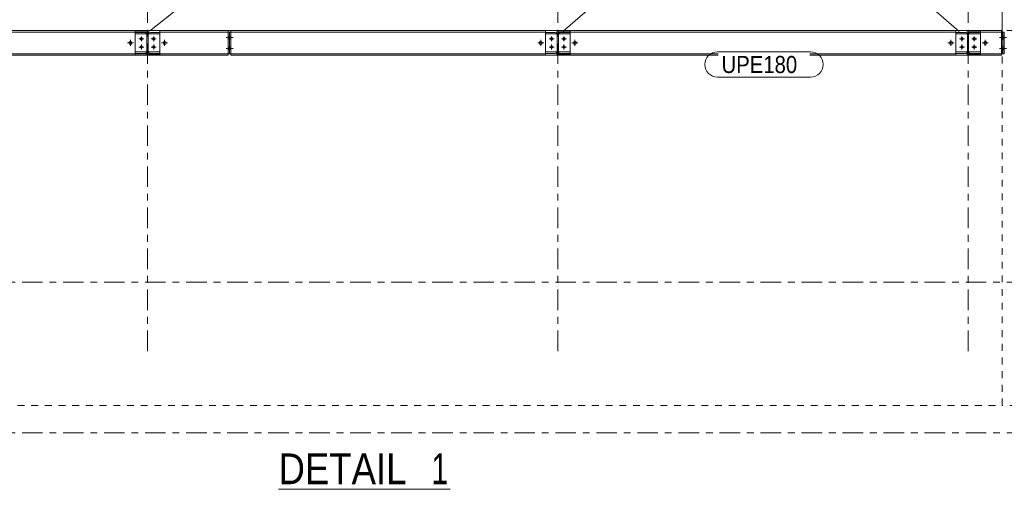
# Model space of a CAD drawing. Header units: millimetres. Extents: x -66 to 775, y -448 to 146.
# Tile 28 of 30: x 519 to 663, y -46 to 22. Entities that reach past the tile are written whole.
import ezdxf

# ---------------------------------------------------------------- set-up
doc = ezdxf.new("R2010")
doc.units = ezdxf.units.MM
for name, pattern in [('XKITLINE00', [0]), ('XKITLINE01', [4, 1, -1, 1, -1]), ('XKITLINE02', [4, 2, -2]), ('XKITLINE03', [6, 3, -1, 1, -1])]:
    doc.linetypes.add(name, pattern=pattern)
for name, color, linetype, lineweight in [('Jiný typ objektu', 7, 'Continuous', 0), ('Mřížka', 4, 'Continuous', 0), ('Prvek', 2, 'Continuous', 0), ('Značka prvku', 2, 'Continuous', 0), ('Šroub', 3, 'Continuous', 0)]:
    doc.layers.add(name, color=color, linetype=linetype, lineweight=lineweight)
doc.styles.add('ARIAL', font='arial.ttf')
doc.styles.add('ARIAL_NARROW', font='ARIALN.TTF')

msp = doc.modelspace()

# ---------------------------------------------------------------- linework, layer by layer
at = {"layer": 'Jiný typ objektu', "color": 6, "linetype": 'XKITLINE00', "lineweight": 0}
msp.add_line((557.17, -46.46), (582.27, -46.46), dxfattribs=at)
at = {"layer": 'Mřížka', "color": 1, "linetype": 'XKITLINE03', "lineweight": 0}
for p, q in [((538.01, -26.25), (538.01, 114.31)), ((598.01, -26.25), (598.01, 114.31)), ((658.01, -26.25), (658.01, 114.31)), ((399.66, 20.61), (752.28, 20.61)), ((399.66, -16.19), (752.28, -16.19)), ((399.66, -38.19), (752.28, -38.19))]:
    msp.add_line(p, q, dxfattribs=at)
at = {"layer": 'Prvek', "color": 7, "linetype": 'XKITLINE01', "lineweight": 0}
for p, q in [((663.01, 86.42), (663.01, 20.4)), ((663.01, 20.4), (663.01, 23.81)), ((663.01, -34.19), (663.01, 17.22)), ((663.01, -34.19), (663.01, 17.22)), ((413.01, -34.19), (663.01, -34.19)), ((727.11, -34.19), (663.01, -34.19))]:
    msp.add_line(p, q, dxfattribs=at)
at = {"layer": 'Prvek', "color": 3, "linetype": 'XKITLINE00', "lineweight": 0}
for p, q in [((479.81, 20.61), (536.21, 20.61)), ((479.81, 20.4), (536.21, 20.4)), ((539.81, 20.61), (536.21, 20.61)), ((536.21, 20.61), (536.21, 20.33)), ((536.21, 20.33), (537.62, 20.33)), ((536.21, 20.13), (536.21, 20.33)), ((537.62, 20.33), (537.74, 20.31)), ((538.28, 20.31), (538.39, 20.33)), ((538.39, 20.33), (539.81, 20.33)), ((539.81, 20.33), (539.81, 20.61)), ((539.81, 20.61), (549.81, 20.61)), ((539.81, 20.4), (549.81, 20.4)), ((539.81, 20.13), (539.81, 20.33)), ((549.81, 20.4), (549.81, 20.61)), ((549.81, 20.4), (550.01, 20.4)), ((549.81, 17.22), (549.81, 20.4)), ((550.01, 17.22), (550.01, 20.4)), ((550.21, 20.4), (550.01, 20.4)), ((550.01, 17.22), (550.01, 20.4)), ((550.21, 20.61), (596.21, 20.61)), ((550.21, 20.4), (550.21, 20.61)), ((550.21, 17.22), (550.21, 20.4)), ((550.21, 20.4), (596.21, 20.4)), ((599.81, 20.61), (596.21, 20.61)), ((596.21, 20.61), (596.21, 20.33)), ((596.21, 20.33), (597.62, 20.33)), ((596.21, 20.13), (596.21, 20.33)), ((597.62, 20.33), (597.74, 20.31)), ((598.28, 20.31), (598.39, 20.33)), ((598.39, 20.33), (599.81, 20.33)), ((656.21, 20.61), (599.81, 20.61)), ((599.81, 20.33), (599.81, 20.61)), ((656.21, 20.4), (599.81, 20.4)), ((599.81, 20.13), (599.81, 20.33)), ((659.81, 20.61), (656.21, 20.61)), ((656.21, 20.61), (656.21, 20.33)), ((656.21, 20.33), (657.62, 20.33)), ((656.21, 20.13), (656.21, 20.33)), ((657.62, 20.33), (657.74, 20.31)), ((658.28, 20.31), (658.39, 20.33)), ((658.39, 20.33), (659.81, 20.33)), ((662.91, 20.61), (659.81, 20.61)), ((659.81, 20.33), (659.81, 20.61)), ((662.91, 20.4), (659.81, 20.4)), ((659.81, 20.13), (659.81, 20.33)), ((662.91, 20.4), (662.91, 20.61)), ((662.91, 17.22), (662.91, 20.4)), ((663.11, 20.4), (662.91, 20.4)), ((663.31, 20.4), (663.11, 20.4)), ((663.11, 20.4), (663.11, 17.22)), ((663.11, 17.22), (663.11, 20.4)), ((663.31, 17.22), (663.31, 20.4)), ((536.21, 20.13), (537.9, 20.13)), ((536.21, 17.49), (536.21, 20.13)), ((537.9, 20.15), (537.92, 20.03)), ((537.92, 17.59), (537.92, 20.03)), ((538.09, 20.03), (538.12, 20.15)), ((538.09, 17.59), (538.09, 20.03)), ((538.11, 20.13), (539.81, 20.13)), ((539.81, 17.49), (539.81, 20.13)), ((596.21, 17.49), (596.21, 20.13)), ((597.9, 20.13), (596.21, 20.13)), ((597.9, 20.15), (597.92, 20.03)), ((597.92, 17.59), (597.92, 20.03)), ((598.09, 20.03), (598.12, 20.15)), ((598.09, 17.59), (598.09, 20.03)), ((599.81, 20.13), (598.11, 20.13)), ((599.81, 20.13), (599.81, 17.49)), ((656.21, 17.49), (656.21, 20.13)), ((657.9, 20.13), (656.21, 20.13)), ((657.9, 20.15), (657.92, 20.03)), ((657.92, 17.59), (657.92, 20.03)), ((658.09, 20.03), (658.12, 20.15)), ((658.09, 17.59), (658.09, 20.03)), ((659.81, 20.13), (658.11, 20.13)), ((659.81, 20.13), (659.81, 17.49)), ((537.9, 17.49), (536.21, 17.49)), ((536.21, 17.29), (536.21, 17.49)), ((537.62, 17.29), (536.21, 17.29)), ((536.21, 17.29), (536.21, 17.01)), ((537.74, 17.32), (537.62, 17.29)), ((537.92, 17.59), (537.9, 17.48)), ((538.12, 17.48), (538.09, 17.59)), ((538.11, 17.49), (539.81, 17.49)), ((538.39, 17.29), (538.28, 17.32)), ((538.39, 17.29), (539.81, 17.29)), ((539.81, 17.29), (539.81, 17.49)), ((539.81, 17.01), (539.81, 17.29)), ((597.9, 17.49), (596.21, 17.49)), ((596.21, 17.29), (596.21, 17.49)), ((597.62, 17.29), (596.21, 17.29)), ((596.21, 17.29), (596.21, 17.01)), ((597.74, 17.32), (597.62, 17.29)), ((597.92, 17.59), (597.9, 17.48)), ((598.12, 17.48), (598.09, 17.59)), ((599.81, 17.49), (598.11, 17.49)), ((598.39, 17.29), (598.28, 17.32)), ((598.39, 17.29), (599.81, 17.29)), ((599.81, 17.29), (599.81, 17.49)), ((599.81, 17.01), (599.81, 17.29)), ((657.9, 17.49), (656.21, 17.49)), ((656.21, 17.29), (656.21, 17.49)), ((657.62, 17.29), (656.21, 17.29)), ((656.21, 17.29), (656.21, 17.01)), ((657.74, 17.32), (657.62, 17.29)), ((657.92, 17.59), (657.9, 17.48)), ((658.12, 17.48), (658.09, 17.59)), ((659.81, 17.49), (658.11, 17.49)), ((658.39, 17.29), (658.28, 17.32)), ((658.39, 17.29), (659.81, 17.29)), ((659.81, 17.29), (659.81, 17.49)), ((659.81, 17.01), (659.81, 17.29)), ((515.27, 17.22), (536.21, 17.22)), ((515.27, 17.01), (536.21, 17.01)), ((536.21, 17.01), (539.81, 17.01)), ((539.81, 17.22), (549.81, 17.22)), ((539.81, 17.01), (549.81, 17.01)), ((549.81, 17.22), (550.01, 17.22)), ((549.81, 17.01), (549.81, 17.22)), ((550.21, 17.22), (550.01, 17.22)), ((550.21, 17.22), (596.21, 17.22)), ((550.21, 17.22), (550.21, 17.01)), ((550.21, 17.01), (596.21, 17.01)), ((596.21, 17.01), (599.81, 17.01)), ((621.46, 17.22), (599.81, 17.22)), ((621.46, 17.01), (599.81, 17.01)), ((656.21, 17.22), (634.88, 17.22)), ((656.21, 17.01), (634.88, 17.01)), ((656.21, 17.01), (659.81, 17.01)), ((662.91, 17.22), (659.81, 17.22)), ((662.91, 17.01), (659.81, 17.01)), ((662.91, 17.01), (662.91, 17.22)), ((663.11, 17.22), (662.91, 17.22)), ((663.31, 17.22), (663.11, 17.22))]:
    msp.add_line(p, q, dxfattribs=at)
at = {"layer": 'Prvek', "color": 7, "linetype": 'XKITLINE02', "lineweight": 0}
for p, q in [((536.21, 20.33), (536.21, 20.61)), ((536.21, 20.61), (539.81, 20.61)), ((536.21, 20.61), (539.81, 20.61)), ((536.21, 20.45), (539.81, 20.45)), ((536.21, 20.33), (536.21, 20.45)), ((536.21, 20.4), (539.81, 20.4)), ((537.62, 20.33), (536.21, 20.33)), ((537.74, 20.31), (537.62, 20.33)), ((537.93, 17.22), (537.93, 20.4)), ((537.93, 20.4), (538.09, 20.4)), ((538.09, 20.4), (538.09, 17.22)), ((538.39, 20.33), (538.28, 20.31)), ((539.81, 20.33), (538.39, 20.33)), ((539.81, 20.61), (539.81, 20.33)), ((539.81, 20.33), (539.81, 20.45)), ((549.81, 17.22), (549.81, 20.4)), ((550.21, 17.22), (550.21, 20.4)), ((599.81, 20.61), (596.21, 20.61)), ((596.21, 20.33), (596.21, 20.61)), ((596.21, 20.61), (599.81, 20.61)), ((599.81, 20.45), (596.21, 20.45)), ((596.21, 20.33), (596.21, 20.45)), ((599.81, 20.4), (596.21, 20.4)), ((597.62, 20.33), (596.21, 20.33)), ((597.74, 20.31), (597.62, 20.33)), ((597.93, 17.22), (597.93, 20.4)), ((597.93, 20.4), (598.09, 20.4)), ((598.09, 20.4), (598.09, 17.22)), ((598.39, 20.33), (598.28, 20.31)), ((599.81, 20.33), (598.39, 20.33)), ((599.81, 20.61), (599.81, 20.33)), ((599.81, 20.33), (599.81, 20.45)), ((659.81, 20.61), (656.21, 20.61)), ((656.21, 20.33), (656.21, 20.61)), ((656.21, 20.61), (659.81, 20.61)), ((659.81, 20.45), (656.21, 20.45)), ((656.21, 20.33), (656.21, 20.45)), ((659.81, 20.4), (656.21, 20.4)), ((657.62, 20.33), (656.21, 20.33)), ((657.74, 20.31), (657.62, 20.33)), ((657.93, 17.22), (657.93, 20.4)), ((657.93, 20.4), (658.09, 20.4)), ((658.09, 20.4), (658.09, 17.22)), ((658.39, 20.33), (658.28, 20.31)), ((659.81, 20.33), (658.39, 20.33)), ((659.81, 20.61), (659.81, 20.33)), ((659.81, 20.33), (659.81, 20.45)), ((662.91, 17.22), (662.91, 20.4)), ((536.21, 17.49), (536.21, 20.13)), ((537.92, 20.03), (537.9, 20.15)), ((537.9, 20.13), (538.11, 20.13)), ((537.92, 17.59), (537.92, 20.03)), ((538.12, 20.15), (538.09, 20.03)), ((538.09, 17.59), (538.09, 20.03)), ((539.81, 17.49), (539.81, 20.13)), ((596.21, 17.49), (596.21, 20.13)), ((597.92, 20.03), (597.9, 20.15)), ((598.11, 20.13), (597.9, 20.13)), ((597.92, 17.59), (597.92, 20.03)), ((598.12, 20.15), (598.09, 20.03)), ((598.09, 17.59), (598.09, 20.03)), ((599.81, 17.49), (599.81, 20.13)), ((656.21, 17.49), (656.21, 20.13)), ((657.92, 20.03), (657.9, 20.15)), ((658.11, 20.13), (657.9, 20.13)), ((657.92, 17.59), (657.92, 20.03)), ((658.12, 20.15), (658.09, 20.03)), ((658.09, 17.59), (658.09, 20.03)), ((659.81, 17.49), (659.81, 20.13)), ((536.21, 17.01), (536.21, 17.29)), ((536.21, 17.29), (537.62, 17.29)), ((536.21, 17.17), (536.21, 17.29)), ((537.62, 17.29), (537.74, 17.32)), ((537.9, 17.48), (537.92, 17.59)), ((537.9, 17.49), (538.11, 17.49)), ((538.09, 17.59), (538.12, 17.48)), ((538.28, 17.32), (538.39, 17.29)), ((538.39, 17.29), (539.81, 17.29)), ((539.81, 17.29), (539.81, 17.01)), ((539.81, 17.29), (539.81, 17.17)), ((596.21, 17.01), (596.21, 17.29)), ((596.21, 17.29), (597.62, 17.29)), ((596.21, 17.17), (596.21, 17.29)), ((597.62, 17.29), (597.74, 17.32)), ((597.9, 17.48), (597.92, 17.59)), ((598.11, 17.49), (597.9, 17.49)), ((598.09, 17.59), (598.12, 17.48)), ((598.28, 17.32), (598.39, 17.29)), ((598.39, 17.29), (599.81, 17.29)), ((599.81, 17.29), (599.81, 17.01)), ((599.81, 17.29), (599.81, 17.17)), ((656.21, 17.01), (656.21, 17.29)), ((656.21, 17.29), (657.62, 17.29)), ((656.21, 17.17), (656.21, 17.29)), ((657.62, 17.29), (657.74, 17.32)), ((657.9, 17.48), (657.92, 17.59)), ((658.11, 17.49), (657.9, 17.49)), ((658.09, 17.59), (658.12, 17.48)), ((658.28, 17.32), (658.39, 17.29)), ((658.39, 17.29), (659.81, 17.29)), ((659.81, 17.29), (659.81, 17.01)), ((659.81, 17.29), (659.81, 17.17)), ((536.21, 17.22), (539.81, 17.22)), ((539.81, 17.17), (536.21, 17.17)), ((539.81, 17.01), (536.21, 17.01)), ((536.21, 17.01), (539.81, 17.01)), ((538.09, 17.22), (537.93, 17.22)), ((599.81, 17.22), (596.21, 17.22)), ((599.81, 17.17), (596.21, 17.17)), ((596.21, 17.01), (599.81, 17.01)), ((599.81, 17.01), (596.21, 17.01)), ((598.09, 17.22), (597.93, 17.22)), ((659.81, 17.22), (656.21, 17.22)), ((659.81, 17.17), (656.21, 17.17)), ((659.81, 17.01), (656.21, 17.01)), ((659.81, 17.01), (656.21, 17.01)), ((658.09, 17.22), (657.93, 17.22))]:
    msp.add_line(p, q, dxfattribs=at)
at = {"layer": 'Prvek', "color": 1, "linetype": 'XKITLINE01', "lineweight": 0}
for p, q in [((663.01, 17.22), (663.01, 20.4)), ((663.01, 20.4), (663.01, 17.22))]:
    msp.add_line(p, q, dxfattribs=at)
at = {"layer": 'Prvek', "color": 7, "linetype": 'XKITLINE02', "lineweight": 0}
for centre, start, end in [((537.62, 20.03), 22.5, 67.5), ((538.39, 20.03), 112.5, 157.5), ((597.62, 20.03), 22.5, 67.5), ((598.39, 20.03), 112.5, 157.5), ((657.62, 20.03), 22.5, 67.5), ((658.39, 20.03), 112.5, 157.5), ((537.62, 17.59), 292.5, 337.5), ((538.39, 17.59), 202.5, 247.5), ((597.62, 17.59), 292.5, 337.5), ((598.39, 17.59), 202.5, 247.5), ((657.62, 17.59), 292.5, 337.5), ((658.39, 17.59), 202.5, 247.5)]:
    msp.add_arc(centre, 0.3, start, end, dxfattribs=at)
at = {"layer": 'Prvek', "color": 3, "linetype": 'XKITLINE00', "lineweight": 0}
for centre, start, end in [((537.62, 20.03), 22.5, 67.5), ((538.39, 20.03), 112.5, 157.5), ((597.62, 20.03), 22.5, 67.5), ((598.39, 20.03), 112.5, 157.5), ((657.62, 20.03), 22.5, 67.5), ((658.39, 20.03), 112.5, 157.5), ((537.62, 17.59), 292.5, 337.5), ((538.39, 17.59), 202.5, 247.5), ((597.62, 17.59), 292.5, 337.5), ((598.39, 17.59), 202.5, 247.5), ((657.62, 17.59), 292.5, 337.5), ((658.39, 17.59), 202.5, 247.5)]:
    msp.add_arc(centre, 0.3, start, end, dxfattribs=at)
at = {"layer": 'Značka prvku', "color": 7, "linetype": 'XKITLINE00', "lineweight": 0}
for p, q in [((598.79, 20.52), (607.15, 27.77)), ((538.32, 20.54), (546.53, 27.07)), ((656.69, 20.5), (649.43, 26.82)), ((621.36, 17.51), (634.98, 17.51)), ((621.36, 13.81), (634.98, 13.81))]:
    msp.add_line(p, q, dxfattribs=at)
for centre, start, end in [((621.36, 15.66), 90, 270), ((634.98, 15.66), 270, 90)]:
    msp.add_arc(centre, 1.85, start, end, dxfattribs=at)
at = {"layer": 'Šroub', "color": 7, "linetype": 'XKITLINE00', "lineweight": 0}
for p, q in [((535.95, 18.81), (535.07, 18.81)), ((535.51, 18.37), (535.51, 19.25)), ((537.47, 19.41), (536.75, 19.41)), ((537.11, 19.05), (537.11, 19.77)), ((539.27, 19.41), (538.55, 19.41)), ((538.91, 19.05), (538.91, 19.77)), ((540.95, 18.81), (540.07, 18.81)), ((540.51, 18.37), (540.51, 19.25)), ((550.51, 19.61), (549.51, 19.61)), ((550.01, 19.79), (549.81, 19.79)), ((550.01, 19.43), (549.81, 19.43)), ((550.21, 19.79), (550.01, 19.79)), ((550.21, 19.43), (550.01, 19.43)), ((595.95, 18.81), (595.07, 18.81)), ((595.51, 18.37), (595.51, 19.25)), ((597.47, 19.41), (596.75, 19.41)), ((597.11, 19.05), (597.11, 19.77)), ((599.27, 19.41), (598.55, 19.41)), ((598.91, 19.05), (598.91, 19.77)), ((600.95, 18.81), (600.07, 18.81)), ((600.51, 18.37), (600.51, 19.25)), ((655.95, 18.81), (655.07, 18.81)), ((655.51, 18.37), (655.51, 19.25)), ((657.47, 19.41), (656.75, 19.41)), ((657.11, 19.05), (657.11, 19.77)), ((659.27, 19.41), (658.55, 19.41)), ((658.91, 19.05), (658.91, 19.77)), ((660.95, 18.81), (660.07, 18.81)), ((660.51, 18.37), (660.51, 19.25)), ((663.61, 19.61), (662.61, 19.61)), ((663.11, 19.79), (662.91, 19.79)), ((663.11, 19.43), (662.91, 19.43)), ((663.31, 19.79), (663.11, 19.79)), ((663.31, 19.43), (663.11, 19.43)), ((537.47, 18.21), (536.75, 18.21)), ((537.11, 17.85), (537.11, 18.57)), ((539.27, 18.21), (538.55, 18.21)), ((538.91, 17.85), (538.91, 18.57)), ((550.51, 18.01), (549.51, 18.01)), ((550.01, 18.19), (549.81, 18.19)), ((550.01, 17.83), (549.81, 17.83)), ((550.21, 18.19), (550.01, 18.19)), ((550.21, 17.83), (550.01, 17.83)), ((597.47, 18.21), (596.75, 18.21)), ((597.11, 17.85), (597.11, 18.57)), ((599.27, 18.21), (598.55, 18.21)), ((598.91, 17.85), (598.91, 18.57)), ((657.47, 18.21), (656.75, 18.21)), ((657.11, 17.85), (657.11, 18.57)), ((659.27, 18.21), (658.55, 18.21)), ((658.91, 17.85), (658.91, 18.57)), ((663.61, 18.01), (662.61, 18.01)), ((663.11, 18.19), (662.91, 18.19)), ((663.11, 17.83), (662.91, 17.83)), ((663.31, 18.19), (663.11, 18.19)), ((663.31, 17.83), (663.11, 17.83))]:
    msp.add_line(p, q, dxfattribs=at)
for centre, radius in [((535.51, 18.81), 0.22), ((537.11, 19.41), 0.18), ((538.91, 19.41), 0.18), ((540.51, 18.81), 0.22), ((595.51, 18.81), 0.22), ((597.11, 19.41), 0.18), ((598.91, 19.41), 0.18), ((600.51, 18.81), 0.22), ((655.51, 18.81), 0.22), ((657.11, 19.41), 0.18), ((658.91, 19.41), 0.18), ((660.51, 18.81), 0.22), ((537.11, 18.21), 0.18), ((538.91, 18.21), 0.18), ((597.11, 18.21), 0.18), ((598.91, 18.21), 0.18), ((657.11, 18.21), 0.18), ((658.91, 18.21), 0.18)]:
    msp.add_circle(centre, radius, dxfattribs=at)

# ---------------------------------------------------------------- texts
at = {"layer": 'Jiný typ objektu', "color": 6, "width": 0.85}
for s, style, p in [('DETAIL', 'ARIAL', (557.17, -45.71)), ('1', 'ARIAL_NARROW', (579.53, -45.71))]:
    msp.add_text(s, height=4.5, dxfattribs=dict(at, style=style)).set_placement(p)
at = {"layer": 'Značka prvku', "color": 3, "style": 'ARIAL', "width": 0.85}
msp.add_text('UPE180', height=2.5, dxfattribs=at).set_placement((621.96, 14.41))

doc.saveas('drawing.dxf')
